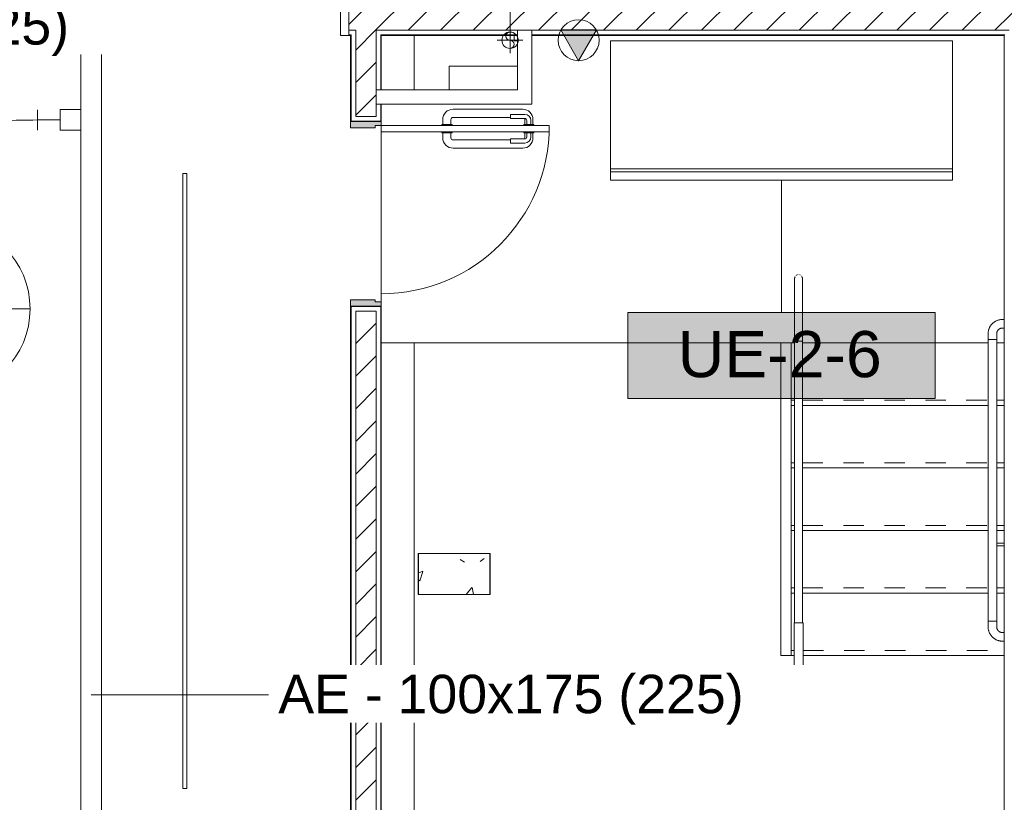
# Model space of a CAD drawing. Header units: metres. Extents: x 2.9 to 42.3, y -72.9 to -49.3.
# Tile 141 of 256: x 9.8 to 14.6, y -58.6 to -54.8. Entities that reach past the tile are written whole.
import ezdxf

# ---------------------------------------------------------------- set-up
doc = ezdxf.new("R2010")
doc.units = ezdxf.units.M
doc.linetypes.add('Oculto 1_5', pattern=[0.0022, 0.0015, -0.0007])
doc.linetypes.add('Projeção', pattern=[0.003969, 0.002381, -0.001587])
for name, color, linetype, lineweight in [('A-COLS', 7, 'Continuous', 18), ('A-DOOR', 7, 'Continuous', 18), ('A-FLOR', 7, 'Continuous', 18), ('A-GENM', 7, 'Continuous', 18), ('A-WALL', 7, 'Continuous', 18), ('A-WALL-PATT', 7, 'Continuous', 18), ('Balaústres', 7, 'Continuous', 18), ('Corrimão', 7, 'Continuous', 18), ('DUTOS', 7, 'Continuous', 18), ('FLEXIVEIS', 7, 'Continuous', 18), ('Guarda-corpos', 7, 'Continuous', 18), ('I-WALL', 7, 'Continuous', 18), ('M-EQPM', 7, 'Continuous', 18), ('M-HVAC-DUCT', 7, 'Continuous', 18), ('M-HVAC-DUCT-CNTR', 7, 'Continuous', 18), ('M-MNTG', 7, 'Continuous', 18), ('S-COLS', 7, 'Continuous', 18), ('S-STRS', 7, 'Continuous', 18)]:
    doc.layers.add(name, color=color, linetype=linetype, lineweight=lineweight)
for name, color, linetype, lineweight, true_color in [('M-EQPM-IDEN', 1, 'Continuous', 9, 0xff0000), ('M-HVAC-CDFF-IDEN', 1, 'Continuous', 9, 0xff0000), ('M-HVAC-DUCT-IDEN', 1, 'Continuous', 9, 0xff0000), ('M-MNTG-IDEN', 1, 'Continuous', 9, 0xff0000)]:
    doc.layers.add(name, color=color, linetype=linetype, lineweight=lineweight, true_color=true_color)
doc.styles.add('Arial_1', font='arial.ttf', dxfattribs={"height": 0.1875})
doc.styles.add('Arial_2', font='arial.ttf', dxfattribs={"height": 0.225})
pattern_1 = [(50, (21.555, -62.929), (0.546555, -0.047815), [0.05715, -0.62865]), (355, (21.555, -62.929), (-0.105728, 0.573166), [0.04572, -0.50292]), (100.451, (21.601, -62.933), (0.440828, 0.525349), [0.04857, -0.53427]), (46.184, (21.555, -62.776), (0.813237, -0.12613), [0.08573, -0.94298]), (96.636, (21.623, -62.787), (0.712212, 0.742287), [0.07286, -0.80141]), (351.184, (21.555, -62.776), (0.712217, 0.742274), [0.06858, -0.75438]), (21, (21.631, -62.814), (0.454846, -0.306795), [0.05715, -0.62865]), (326, (21.631, -62.814), (0.185405, 0.55256), [0.04572, -0.50292]), (71.451, (21.669, -62.84), (0.640251, 0.245763), [0.04857, -0.53427]), (37.5, (21.555, -62.929), (0.009261, 0.2536672), [0.02515, -0.47168, 0.02515, -0.48539, -0.50482]), (37.5, (21.555, -62.929), (0.009261, 0.2536672), [-1.007, 0.02515, -0.47968]), (7.5, (21.555, -62.929), (0.200456, 0.300546), [0.02515, -0.26594, 0.02515, -0.46025, -0.1924]), (7.5, (21.555, -62.929), (0.200456, 0.300546), [-0.77648, 0.02515, -0.16726]), (327.5, (21.385, -62.929), (0.4067682, -0.0171882), [0.02515, -0.16535, 0.02515, -0.56921, -0.78867]), (327.5, (21.385, -62.929), (0.4067682, -0.0171882), [-0.78486, 0.02515, -0.76352]), (317.5, (21.309, -62.929), (0.444383, 0.0762794), [0.02515, -0.2225, 0.02515, -0.36957, -0.56007]), (317.5, (21.309, -62.929), (0.444383, 0.0762794), [-0.64237, 0.02515, -0.53492])]
pattern_2 = [(45, (21.555, -62.929), (-0.0795495, 0.0795495), [])]

# ---------------------------------------------------------------- blocks, each defined once
blk = doc.blocks.new('Paredes 25 - Paredes 21-7862988-2PAV')
at = {"layer": 'A-WALL', "color": 253, "true_color": 0xaaaaaa}
for p in [(12.2076, -54.8416), (12.224, -54.8679)]:
    blk.add_line(p, (12.2076, -54.8679), dxfattribs=at)
blk = doc.blocks.new('Led_Stripe_11805 - Led_Stripe_11805-7511531-2PAV')
at = {"layer": 'A-GENM', "color": 253, "true_color": 0xaaaaaa}
for p, q in [((-1.5, -0.01), (-1.5, 0.01)), ((-1.5, 0.01), (1.5, 0.01)), ((1.5, 0.01), (1.5, -0.01)), ((1.5, -0.01), (-1.5, -0.01))]:
    blk.add_line(p, q, dxfattribs=at)
blk = doc.blocks.new('Porta sala de aula e laboratorio - P1 PORTA ESTUDIO-8756481-2PAV')
at = {"layer": 'A-DOOR', "true_color": 0xcac0b7}
h = blk.add_hatch(color=9, dxfattribs=at)
h.paths.add_polyline_path([(0.45, 0.045), (0.45, 0.075), (0.43, 0.075), (0.43, 0.045), (0.42, 0.045), (0.42, -0.075), (0.45, -0.075), (0.45, 0.0187)])
h.paths.add_polyline_path([(-0.42, -0.075), (-0.42, 0.045), (-0.43, 0.045), (-0.43, 0.075), (-0.45, 0.075), (-0.45, -0.075), (-0.43, -0.075)])
at = {"layer": 'A-DOOR', "color": 253, "true_color": 0xaaaaaa}
for p, q in [((-0.4, 0.895), (-0.43, 0.895)), ((-0.43, 0.895), (-0.43, 0.075)), ((-0.4, 0.075), (-0.4, 0.895)), ((-0.43, 0.82), (-0.435, 0.82)), ((-0.435, 0.82), (-0.435, 0.77)), ((-0.4, 0.82), (-0.395, 0.82)), ((-0.395, 0.82), (-0.395, 0.77)), ((-0.485, 0.705), (-0.485, 0.775)), ((-0.465, 0.775), (-0.465, 0.705)), ((-0.435, 0.815), (-0.46, 0.815)), ((-0.46, 0.775), (-0.435, 0.775)), ((-0.455, 0.805), (-0.435, 0.805)), ((-0.435, 0.785), (-0.455, 0.785)), ((-0.435, 0.77), (-0.43, 0.77)), ((-0.395, 0.77), (-0.4, 0.77)), ((-0.395, 0.815), (-0.37, 0.815)), ((-0.375, 0.805), (-0.395, 0.805)), ((-0.395, 0.785), (-0.375, 0.785)), ((-0.37, 0.775), (-0.395, 0.775)), ((-0.365, 0.775), (-0.365, 0.705)), ((-0.345, 0.705), (-0.345, 0.775)), ((-0.51, 0.765), (-0.51, 0.425)), ((-0.32, 0.765), (-0.32, 0.425)), ((-0.465, 0.705), (-0.485, 0.705)), ((-0.47, 0.425), (-0.47, 0.705)), ((-0.365, 0.705), (-0.345, 0.705)), ((-0.36, 0.425), (-0.36, 0.705)), ((-0.435, 0.415), (-0.46, 0.415)), ((-0.43, 0.42), (-0.435, 0.42)), ((-0.435, 0.42), (-0.435, 0.37)), ((-0.4, 0.42), (-0.395, 0.42)), ((-0.395, 0.42), (-0.395, 0.37)), ((-0.395, 0.415), (-0.37, 0.415)), ((-0.46, 0.375), (-0.435, 0.375)), ((-0.435, 0.37), (-0.43, 0.37)), ((-0.395, 0.37), (-0.4, 0.37)), ((-0.37, 0.375), (-0.395, 0.375)), ((-0.45, 0.075), (-0.43, 0.075)), ((-0.45, -0.075), (-0.45, 0.075)), ((-0.43, 0.075), (-0.4, 0.075)), ((-0.43, 0.075), (-0.43, 0.045)), ((0.43, 0.075), (0.45, 0.075)), ((0.43, 0.045), (0.43, 0.075)), ((0.45, 0.075), (0.45, -0.075)), ((-0.43, 0.045), (-0.42, 0.045)), ((-0.42, 0.045), (-0.42, -0.075)), ((0.42, -0.075), (0.42, 0.045)), ((0.42, 0.045), (0.43, 0.045)), ((-0.42, -0.075), (-0.45, -0.075)), ((0.45, -0.075), (0.42, -0.075))]:
    blk.add_line(p, q, dxfattribs=at)
for centre, radius, start, end in [((-0.43, 0.075), 0.82, 360, 90), ((-0.46, 0.765), 0.05, 90, 180), ((-0.455, 0.775), 0.03, 90, 180), ((-0.455, 0.775), 0.01, 90, 180), ((-0.46, 0.765), 0.01, 90, 120), ((-0.375, 0.775), 0.03, 0, 90), ((-0.375, 0.775), 0.01, 0, 90), ((-0.37, 0.765), 0.05, 360, 90), ((-0.37, 0.765), 0.01, 60, 90), ((-0.46, 0.425), 0.05, 180, 270), ((-0.46, 0.425), 0.01, 180, 270), ((-0.37, 0.425), 0.05, 270, 360), ((-0.37, 0.425), 0.01, 270, 360)]:
    blk.add_arc(centre, radius, start, end, dxfattribs=at)
blk = doc.blocks.new('Guarda-corpo - 1_-6163817-2PAV')
at = {"layer": 'Balaústres', "color": 253, "true_color": 0xaaaaaa}
for p, q in [((-0.0153, 0.3162), (-0.0148, 0.3168)), ((-0.0076, 0.3223), (-0.0069, 0.3226)), ((0.0023, 0.3237), (0.003, 0.3236)), ((0.0067, 0.3226), (0.0074, 0.3223)), ((0.0114, 0.3201), (0.012, 0.3196)), ((-0.0191, 0.2032), (-0.0191, 0)), ((0.019, 0), (0.019, 0.2032))]:
    blk.add_line(p, q, dxfattribs=at)
at = {"layer": 'Balaústres', "color": 253, "true_color": 0xaaaaaa, "flags": 128}
for points in [[(-0.0191, 0.3048), (-0.019, 0.3056), (-0.019, 0.3063), (-0.0189, 0.3071), (-0.0188, 0.3078), (-0.0187, 0.3086), (-0.0185, 0.3093), (-0.0183, 0.3101), (-0.0181, 0.3108), (-0.0178, 0.3115), (-0.0175, 0.3122), (-0.0172, 0.3129)], [(-0.0191, 0.3048), (-0.0191, 0.3047), (-0.0191, 0.3045), (-0.0191, 0.3041), (-0.0191, 0.3035), (-0.0191, 0.3028), (-0.0191, 0.3019), (-0.0191, 0.3008), (-0.0191, 0.2996), (-0.0191, 0.2983), (-0.0191, 0.2968), (-0.0191, 0.2951), (-0.0191, 0.2933), (-0.0191, 0.2914), (-0.0191, 0.2893), (-0.0191, 0.2871), (-0.0191, 0.2847), (-0.0191, 0.2822), (-0.0191, 0.2796), (-0.0191, 0.2768), (-0.0191, 0.274), (-0.0191, 0.271), (-0.0191, 0.2679), (-0.0191, 0.2648), (-0.0191, 0.2615), (-0.0191, 0.2581), (-0.0191, 0.2546), (-0.0191, 0.2511), (-0.0191, 0.2475), (-0.0191, 0.2438), (-0.0191, 0.24), (-0.0191, 0.2362), (-0.0191, 0.2323), (-0.0191, 0.2284), (-0.0191, 0.2245), (-0.0191, 0.2205), (-0.0191, 0.2165), (-0.0191, 0.2124), (-0.0191, 0.2084), (-0.0191, 0.2043), (-0.0191, 0.2032)], [(-0.0191, 0.2928), (-0.0191, 0.2947), (-0.0191, 0.2963), (-0.0191, 0.2979), (-0.0191, 0.2993), (-0.0191, 0.3005), (-0.0191, 0.3016), (-0.0191, 0.3026), (-0.0191, 0.3033), (-0.0191, 0.3039), (-0.0191, 0.3044), (-0.0191, 0.3047), (-0.0191, 0.3048), (-0.0191, 0.3048)], [(-0.0121, 0.3195), (-0.0115, 0.32), (-0.0109, 0.3204)], [(-0.0032, 0.3236), (-0.0025, 0.3237), (-0.0017, 0.3238)], [(0.0147, 0.3169), (0.0152, 0.3163), (0.0156, 0.3157)], [(0.0175, 0.3124), (0.0178, 0.3117), (0.018, 0.311), (0.0183, 0.3103), (0.0185, 0.3095), (0.0186, 0.3088), (0.0188, 0.308), (0.0189, 0.3073), (0.019, 0.3065), (0.019, 0.3058), (0.019, 0.305), (0.019, 0.3048)], [(0.019, 0.2032), (0.019, 0.2073), (0.019, 0.2113), (0.019, 0.2154), (0.019, 0.2194), (0.019, 0.2234), (0.019, 0.2274), (0.019, 0.2313), (0.019, 0.2352), (0.019, 0.239), (0.019, 0.2428), (0.019, 0.2465), (0.019, 0.2501), (0.019, 0.2537), (0.019, 0.2572), (0.019, 0.2606), (0.019, 0.2639), (0.019, 0.2671), (0.019, 0.2702), (0.019, 0.2732), (0.019, 0.2761), (0.019, 0.2789), (0.019, 0.2815), (0.019, 0.284), (0.019, 0.2864), (0.019, 0.2887), (0.019, 0.2908), (0.019, 0.2928), (0.019, 0.2947), (0.019, 0.2963), (0.019, 0.2979), (0.019, 0.2993), (0.019, 0.3005), (0.019, 0.3016), (0.019, 0.3026), (0.019, 0.3033), (0.019, 0.3039), (0.019, 0.3044), (0.019, 0.3047), (0.019, 0.3048), (0.019, 0.3048)], [(0.019, 0.3048), (0.019, 0.3047), (0.019, 0.3045), (0.019, 0.3041), (0.019, 0.3035), (0.019, 0.3028), (0.019, 0.3019), (0.019, 0.3008), (0.019, 0.2996), (0.019, 0.2983), (0.019, 0.2968), (0.019, 0.2951), (0.019, 0.2933)], [(-0.0191, 0.2032), (-0.0191, 0.2073), (-0.0191, 0.2113), (-0.0191, 0.2154), (-0.0191, 0.2194), (-0.0191, 0.2234), (-0.0191, 0.2274), (-0.0191, 0.2313), (-0.0191, 0.2352), (-0.0191, 0.239), (-0.0191, 0.2428), (-0.0191, 0.2465), (-0.0191, 0.2501), (-0.0191, 0.2525)], [(0.019, 0.2812), (0.019, 0.2796), (0.019, 0.2768), (0.019, 0.274), (0.019, 0.271), (0.019, 0.2679), (0.019, 0.2648), (0.019, 0.2615), (0.019, 0.2581), (0.019, 0.2546), (0.019, 0.2511), (0.019, 0.2475), (0.019, 0.2438), (0.019, 0.24), (0.019, 0.2362), (0.019, 0.2323), (0.019, 0.2284), (0.019, 0.2245), (0.019, 0.2205), (0.019, 0.2165), (0.019, 0.2124), (0.019, 0.2084), (0.019, 0.2043), (0.019, 0.2032)]]:
    blk.add_lwpolyline(points, dxfattribs=at)
blk = doc.blocks.new('Guarda-corpo - 1_-8449295-2PAV')
at = {"layer": 'Balaústres', "color": 253, "true_color": 0xaaaaaa}
for p, q in [((-0.0191, 0), (-0.022, 0)), ((0.022, 0), (0.0191, 0)), ((-0.022, 0), (-0.022, -0.1984)), ((0.022, -0.1984), (0.022, 0))]:
    blk.add_line(p, q, dxfattribs=at)
at = {"layer": 'Balaústres', "color": 253, "true_color": 0xaaaaaa, "flags": 128}
for points in [[(-0.022, -0.2479), (-0.022, -0.2463), (-0.022, -0.2427), (-0.022, -0.239), (-0.022, -0.2352), (-0.022, -0.2314), (-0.022, -0.2275), (-0.022, -0.2236), (-0.022, -0.2197), (-0.022, -0.2157), (-0.022, -0.2117), (-0.022, -0.2076), (-0.022, -0.2036), (-0.022, -0.1995), (-0.022, -0.1984)], [(-0.022, -0.1984), (-0.022, -0.2025), (-0.022, -0.2065), (-0.022, -0.2106), (-0.022, -0.2146), (-0.022, -0.2186), (-0.022, -0.2226), (-0.022, -0.2265), (-0.022, -0.2304), (-0.022, -0.2342), (-0.022, -0.238), (-0.022, -0.2417), (-0.022, -0.2453), (-0.022, -0.2489), (-0.022, -0.2524), (-0.022, -0.2558), (-0.022, -0.2591), (-0.022, -0.2623), (-0.022, -0.2654), (-0.022, -0.2684), (-0.022, -0.2713), (-0.022, -0.2741), (-0.022, -0.2767), (-0.022, -0.2792), (-0.022, -0.2816), (-0.022, -0.2839), (-0.022, -0.286), (-0.022, -0.288), (-0.022, -0.2899), (-0.022, -0.2915), (-0.022, -0.2931), (-0.022, -0.2945), (-0.022, -0.2957), (-0.022, -0.2968), (-0.022, -0.2978), (-0.022, -0.2985), (-0.022, -0.2991), (-0.022, -0.2996), (-0.022, -0.2999), (-0.022, -0.3), (-0.022, -0.3)], [(0.022, -0.1984), (0.022, -0.2025), (0.022, -0.2065), (0.022, -0.2106), (0.022, -0.2146), (0.022, -0.2186), (0.022, -0.2226), (0.022, -0.2265), (0.022, -0.2304), (0.022, -0.2342), (0.022, -0.238), (0.022, -0.2417), (0.022, -0.2453)], [(0.022, -0.3), (0.022, -0.2999), (0.022, -0.2997), (0.022, -0.2993), (0.022, -0.2987), (0.022, -0.298), (0.022, -0.2971), (0.022, -0.296), (0.022, -0.2948), (0.022, -0.2935), (0.022, -0.292), (0.022, -0.2903), (0.022, -0.2885), (0.022, -0.2866), (0.022, -0.2845), (0.022, -0.2823), (0.022, -0.2799), (0.022, -0.2774), (0.022, -0.2748), (0.022, -0.272), (0.022, -0.2692), (0.022, -0.2662), (0.022, -0.2631), (0.022, -0.26), (0.022, -0.2567), (0.022, -0.2533), (0.022, -0.2498), (0.022, -0.2463), (0.022, -0.2427), (0.022, -0.239), (0.022, -0.2352), (0.022, -0.2314), (0.022, -0.2275), (0.022, -0.2236), (0.022, -0.2197), (0.022, -0.2157), (0.022, -0.2117), (0.022, -0.2076), (0.022, -0.2036), (0.022, -0.1995), (0.022, -0.1984)], [(-0.022, -0.3), (-0.022, -0.2999), (-0.022, -0.2997), (-0.022, -0.2993), (-0.022, -0.2987), (-0.022, -0.298), (-0.022, -0.2971), (-0.022, -0.296), (-0.022, -0.2948), (-0.022, -0.2935), (-0.022, -0.292), (-0.022, -0.2903), (-0.022, -0.2885), (-0.022, -0.2874)], [(0.022, -0.2637), (0.022, -0.2654), (0.022, -0.2684), (0.022, -0.2713), (0.022, -0.2741), (0.022, -0.2767), (0.022, -0.2792), (0.022, -0.2816), (0.022, -0.2839), (0.022, -0.286), (0.022, -0.288), (0.022, -0.2899), (0.022, -0.2915), (0.022, -0.2931), (0.022, -0.2945), (0.022, -0.2957), (0.022, -0.2968), (0.022, -0.2978), (0.022, -0.2985), (0.022, -0.2991), (0.022, -0.2996), (0.022, -0.2999), (0.022, -0.3), (0.022, -0.3)], [(-0.0198, -0.3096), (-0.0202, -0.3088), (-0.0205, -0.308), (-0.0208, -0.3071), (-0.0211, -0.3063), (-0.0213, -0.3055), (-0.0215, -0.3046), (-0.0217, -0.3037), (-0.0218, -0.3029), (-0.0219, -0.302), (-0.022, -0.3011), (-0.022, -0.3002), (-0.022, -0.3)], [(-0.0164, -0.3147), (-0.017, -0.314), (-0.0175, -0.3133), (-0.018, -0.3126), (-0.0185, -0.3119)], [(-0.0124, -0.3182), (-0.0131, -0.3176), (-0.0138, -0.3171), (-0.0145, -0.3165)], [(-0.0069, -0.3209), (-0.0078, -0.3206), (-0.0086, -0.3203), (-0.0094, -0.3199), (-0.0102, -0.3195)], [(0, -0.322), (-0.0009, -0.322), (-0.0018, -0.3219), (-0.0026, -0.3218), (-0.0035, -0.3217), (-0.0044, -0.3216)], [(0.0046, -0.3215), (0.0037, -0.3217), (0.0029, -0.3218), (0.002, -0.3219), (0.0011, -0.322), (0.0002, -0.322)], [(0.0096, -0.3198), (0.0088, -0.3202), (0.008, -0.3205), (0.0071, -0.3208)], [(0.0147, -0.3164), (0.014, -0.317), (0.0133, -0.3175), (0.0126, -0.318), (0.0119, -0.3185)], [(0.0182, -0.3124), (0.0176, -0.3131), (0.0171, -0.3138), (0.0165, -0.3145)], [(0.022, -0.3), (0.022, -0.3009), (0.0219, -0.3018), (0.0218, -0.3026), (0.0217, -0.3035), (0.0216, -0.3044), (0.0214, -0.3052), (0.0211, -0.3061), (0.0209, -0.3069), (0.0206, -0.3078), (0.0203, -0.3086), (0.0199, -0.3094), (0.0195, -0.3102)]]:
    blk.add_lwpolyline(points, dxfattribs=at)
blk = doc.blocks.new('Guarda-corpo - Guarda-corpo-8449130-2PAV')
at = {"layer": 'Corrimão', "color": 253, "true_color": 0xaaaaaa}
for p, q in [((13.5762, -56.3321), (13.6143, -56.3321)), ((13.5762, -56.3321), (13.5762, -56.6466)), ((13.6143, -56.3321), (13.6143, -56.6466)), ((13.5762, -56.6466), (13.5762, -57.7071)), ((13.6143, -56.6466), (13.6143, -57.7071)), ((13.6143, -57.7071), (13.5762, -57.7071))]:
    blk.add_line(p, q, dxfattribs=at)
for name, p in [('Guarda-corpo - 1_-6163817-2PAV', (13.5953, -56.3321)), ('Guarda-corpo - 1_-8449295-2PAV', (13.5953, -57.7071))]:
    blk.add_blockref(name, p)
blk = doc.blocks.new('Guarda-corpo - Apoio com Canopla-8581023-2PAV')
at = {"layer": 'Balaústres', "color": 253, "true_color": 0xaaaaaa}
for p, q in [((-0.0386, 0.097), (-0.0476, 0.097)), ((-0.0476, 0.055), (-0.0386, 0.055)), ((-0.0111, 0.0275), (-0.0111, 0)), ((0.0068, 0), (0.0129, 0)), ((0.0309, 0), (0.0309, 0.0275))]:
    blk.add_line(p, q, dxfattribs=at)
at = {"layer": 'Balaústres', "color": 253, "true_color": 0xaaaaaa, "flags": 128}
for points in [[(0.0309, 0.0275), (0.0308, 0.0303), (0.0306, 0.0331), (0.0304, 0.0358), (0.03, 0.0386), (0.0295, 0.0413), (0.0289, 0.044), (0.0281, 0.0467), (0.0273, 0.0494), (0.0264, 0.052), (0.0254, 0.0546), (0.0242, 0.0571), (0.023, 0.0596), (0.0217, 0.062), (0.0202, 0.0644), (0.0187, 0.0667), (0.0171, 0.069), (0.0154, 0.0712), (0.0136, 0.0733), (0.0117, 0.0754), (0.0098, 0.0774), (0.0077, 0.0793), (0.0056, 0.0811), (0.0035, 0.0828), (0.0012, 0.0844), (-0.0011, 0.086), (-0.0035, 0.0874), (-0.0059, 0.0888), (-0.0084, 0.0901), (-0.0109, 0.0912), (-0.0135, 0.0923), (-0.0161, 0.0932), (-0.0187, 0.0941), (-0.0214, 0.0948), (-0.0241, 0.0955), (-0.0268, 0.096), (-0.0296, 0.0964), (-0.0323, 0.0967), (-0.0351, 0.0969), (-0.0379, 0.097), (-0.0386, 0.097)], [(0.0309, 0.0275), (0.0308, 0.0303), (0.0306, 0.0331), (0.0304, 0.0358), (0.03, 0.0386), (0.0295, 0.0413), (0.0289, 0.044), (0.0281, 0.0467), (0.0273, 0.0494), (0.0264, 0.052), (0.0254, 0.0546), (0.0242, 0.0571), (0.023, 0.0596), (0.0217, 0.062), (0.0202, 0.0644), (0.0187, 0.0667), (0.0171, 0.069), (0.0154, 0.0712), (0.0136, 0.0733), (0.0117, 0.0754), (0.0098, 0.0774), (0.0077, 0.0793), (0.0056, 0.0811), (0.0035, 0.0828), (0.0012, 0.0844), (-0.0011, 0.086), (-0.0035, 0.0874), (-0.0059, 0.0888), (-0.0084, 0.0901), (-0.0109, 0.0912), (-0.0135, 0.0923), (-0.0161, 0.0932), (-0.0187, 0.0941), (-0.0214, 0.0948), (-0.0241, 0.0955), (-0.0268, 0.096), (-0.0296, 0.0964), (-0.0323, 0.0967), (-0.0351, 0.0969), (-0.0379, 0.097), (-0.0386, 0.097)], [(-0.0386, 0.055), (-0.0376, 0.055), (-0.0365, 0.0549), (-0.0354, 0.0548), (-0.0343, 0.0546), (-0.0332, 0.0545), (-0.0321, 0.0542), (-0.0311, 0.0539), (-0.03, 0.0536), (-0.029, 0.0532), (-0.0279, 0.0528), (-0.0269, 0.0524), (-0.026, 0.0519), (-0.025, 0.0514), (-0.024, 0.0508), (-0.0231, 0.0502), (-0.0222, 0.0496), (-0.0214, 0.0489), (-0.0205, 0.0482), (-0.0197, 0.0474), (-0.0189, 0.0467), (-0.0182, 0.0459), (-0.0175, 0.045), (-0.0168, 0.0442), (-0.0161, 0.0433), (-0.0155, 0.0424), (-0.0149, 0.0414), (-0.0144, 0.0405), (-0.0139, 0.0395), (-0.0134, 0.0385), (-0.013, 0.0375), (-0.0126, 0.0364), (-0.0123, 0.0354), (-0.012, 0.0343), (-0.0118, 0.0333), (-0.0116, 0.0322), (-0.0114, 0.0311), (-0.0113, 0.03), (-0.0112, 0.0289), (-0.0112, 0.0278), (-0.0111, 0.0275)], [(-0.0161, 0.0433), (-0.0155, 0.0424), (-0.0149, 0.0414)]]:
    blk.add_lwpolyline(points, dxfattribs=at)
blk = doc.blocks.new('Guarda-corpo - Apoio com Canopla-8581089-2PAV')
at = {"layer": 'Balaústres', "color": 253, "true_color": 0xaaaaaa}
for p, q in [((-0.0111, 0), (-0.0111, -0.0275)), ((0.0129, 0), (0.0068, 0)), ((0.0309, -0.0275), (0.0309, 0)), ((-0.0386, -0.055), (-0.0476, -0.055)), ((-0.0476, -0.097), (-0.0386, -0.097))]:
    blk.add_line(p, q, dxfattribs=at)
at = {"layer": 'Balaústres', "color": 253, "true_color": 0xaaaaaa, "flags": 128}
for points in [[(-0.0386, -0.097), (-0.0359, -0.0969), (-0.0331, -0.0968), (-0.0303, -0.0965), (-0.0276, -0.0961), (-0.0248, -0.0956), (-0.0221, -0.095), (-0.0194, -0.0943), (-0.0168, -0.0935), (-0.0142, -0.0925), (-0.0116, -0.0915), (-0.009, -0.0904), (-0.0066, -0.0891), (-0.0041, -0.0878), (-0.0017, -0.0864), (0.0006, -0.0849), (0.0029, -0.0832), (0.0051, -0.0815), (0.0072, -0.0798), (0.0092, -0.0779), (0.0112, -0.0759), (0.0131, -0.0739), (0.0149, -0.0718), (0.0166, -0.0696), (0.0183, -0.0674), (0.0198, -0.0651), (0.0213, -0.0627), (0.0226, -0.0603), (0.0239, -0.0578), (0.0251, -0.0553), (0.0261, -0.0527), (0.0271, -0.0501), (0.0279, -0.0474), (0.0287, -0.0447), (0.0293, -0.042), (0.0298, -0.0393), (0.0303, -0.0366), (0.0306, -0.0338), (0.0308, -0.031), (0.0308, -0.0283), (0.0309, -0.0275)], [(-0.0111, -0.0275), (-0.0112, -0.0286), (-0.0112, -0.0297), (-0.0113, -0.0308), (-0.0115, -0.0319), (-0.0117, -0.033), (-0.0119, -0.034), (-0.0122, -0.0351), (-0.0125, -0.0362), (-0.0129, -0.0372), (-0.0133, -0.0382), (-0.0138, -0.0392), (-0.0143, -0.0402), (-0.0148, -0.0412), (-0.0154, -0.0421), (-0.016, -0.043), (-0.0166, -0.0439), (-0.0173, -0.0448), (-0.018, -0.0456), (-0.0187, -0.0464), (-0.0195, -0.0472), (-0.0203, -0.048), (-0.0211, -0.0487), (-0.022, -0.0494), (-0.0229, -0.05), (-0.0238, -0.0506), (-0.0247, -0.0512), (-0.0257, -0.0518), (-0.0267, -0.0523), (-0.0277, -0.0527), (-0.0287, -0.0531), (-0.0297, -0.0535), (-0.0308, -0.0538), (-0.0318, -0.0541), (-0.0329, -0.0544), (-0.034, -0.0546), (-0.0351, -0.0548), (-0.0362, -0.0549), (-0.0373, -0.055), (-0.0384, -0.055), (-0.0386, -0.055)], [(-0.0386, -0.097), (-0.0359, -0.0969), (-0.0331, -0.0968), (-0.0303, -0.0965), (-0.0276, -0.0961), (-0.0248, -0.0956), (-0.0221, -0.095), (-0.0194, -0.0943), (-0.0168, -0.0935), (-0.0142, -0.0925), (-0.0116, -0.0915), (-0.009, -0.0904), (-0.0066, -0.0891), (-0.0041, -0.0878), (-0.0017, -0.0864), (0.0006, -0.0849), (0.0029, -0.0832), (0.0051, -0.0815), (0.0072, -0.0798), (0.0092, -0.0779), (0.0112, -0.0759), (0.0131, -0.0739), (0.0149, -0.0718), (0.0166, -0.0696), (0.0183, -0.0674), (0.0198, -0.0651), (0.0213, -0.0627), (0.0226, -0.0603), (0.0239, -0.0578), (0.0251, -0.0553), (0.0261, -0.0527), (0.0271, -0.0501), (0.0279, -0.0474), (0.0287, -0.0447), (0.0293, -0.042), (0.0298, -0.0393), (0.0303, -0.0366), (0.0306, -0.0338), (0.0308, -0.031), (0.0308, -0.0283), (0.0309, -0.0275)], [(-0.0229, -0.05), (-0.0238, -0.0506), (-0.0247, -0.0512)]]:
    blk.add_lwpolyline(points, dxfattribs=at)
blk = doc.blocks.new('Guarda-corpo - Apoio com Canopla-8581091-2PAV')
at = {"layer": 'Balaústres', "color": 253, "true_color": 0xaaaaaa}
for p, q in [((-0.0112, 0.0063), (-0.0476, 0.0063)), ((-0.0476, -0.0064), (-0.0112, -0.0064))]:
    blk.add_line(p, q, dxfattribs=at)
blk = doc.blocks.new('Guarda-corpo - Guarda-corpo-8581004-2PAV')
at = {"layer": 'Corrimão', "color": 253, "true_color": 0xaaaaaa}
for p, q in [((14.5206, -56.3241), (14.5408, -56.3241)), ((14.5206, -56.3241), (14.5206, -56.6466)), ((14.5415, -56.3241), (14.5626, -56.3241)), ((14.5626, -56.3241), (14.5626, -56.6466)), ((14.5206, -56.6466), (14.5206, -57.6991)), ((14.5626, -56.6466), (14.5626, -57.6991)), ((14.5408, -57.6991), (14.5206, -57.6991)), ((14.5626, -57.6991), (14.5415, -57.6991))]:
    blk.add_line(p, q, dxfattribs=at)
at = {"extrusion": (0, 0, -1), "zscale": -1}
for name, p in [('Guarda-corpo - Apoio com Canopla-8581023-2PAV', (-14.5514, -56.3241)), ('Guarda-corpo - Apoio com Canopla-8581091-2PAV', (-14.5514, -57.3241)), ('Guarda-corpo - Apoio com Canopla-8581089-2PAV', (-14.5514, -57.6991))]:
    blk.add_blockref(name, p, dxfattribs=at)
blk = doc.blocks.new('4 GRE - ESCOLA DE CINEMA E AUDIOVISUAL CINE REX R07_rvt-1-2PAV')
at = {"layer": 'A-WALL-PATT', "true_color": 0xd4d4d4}
h = blk.add_hatch(dxfattribs=at)
h.set_pattern_fill('FP_2', color=254, style=0, pattern_type=2)
h.set_pattern_definition(pattern_2)
h.paths.add_polyline_path([(34.6587, -54.8165), (34.6587, -54.3665), (34.6373, -54.3665), (34.6373, -54.8165)])
h.paths.add_polyline_path([(33.094, -54.8165), (33.6873, -54.8165), (33.6873, -54.3665), (11.9396, -54.3665), (11.9396, -54.4969), (11.7396, -54.4969), (11.7396, -54.3665), (11.3998, -54.3665), (11.3998, -54.8165), (11.434, -54.8165), (11.434, -54.5715), (11.534, -54.5715), (11.534, -54.8165), (12.4365, -54.8165), (12.4355, -54.8148), (12.6087, -54.8148), (12.6087, -54.8165), (33.0641, -54.8165)])
h.paths.add_polyline_path([(9.6546, -54.8165), (9.7998, -54.8165), (9.7998, -54.3665), (5.5173, -54.3665), (5.5173, -54.8165), (9.0385, -54.8165)])
h = blk.add_hatch(dxfattribs=at)
h.set_pattern_fill('FP_1', color=254, style=0, pattern_type=2)
h.set_pattern_definition(pattern_1)
h.paths.add_polyline_path([(33.5261, -54.8415), (33.7123, -54.8415), (33.7123, -54.5915), (33.7098, -54.5915), (33.7098, -54.839), (33.129, -54.839), (33.129, -54.8415), (33.3721, -54.8415)])
h.paths.add_polyline_path([(34.6123, -54.8415), (34.6587, -54.8415), (34.6587, -54.839), (34.6148, -54.839), (34.6148, -54.5915), (34.6123, -54.5915), (34.6123, -54.8215)])
h.paths.add_polyline_path([(32.6515, -54.8415), (32.6515, -54.839), (29.4492, -54.8395), (29.4492, -54.8415), (32.649, -54.8415)])
h.paths.add_polyline_path([(33.119, -54.8415), (33.1205, -54.8415), (33.1205, -54.839), (33.1165, -54.839), (33.1165, -54.8415)])
h.paths.add_polyline_path([(28.7518, -54.8415), (29.3228, -54.8415), (29.3228, -54.839), (26.3937, -54.839), (26.3937, -54.8415), (27.5197, -54.8415)])
h.paths.add_polyline_path([(26.2673, -54.8415), (26.2673, -54.839), (22.5437, -54.839), (22.5437, -54.8415), (25.0556, -54.8415)])
h.paths.add_polyline_path([(22.4173, -54.8415), (22.4173, -54.839), (19.0149, -54.839), (19.0149, -54.8415), (21.3593, -54.8415)])
h.paths.add_polyline_path([(18.8885, -54.8415), (18.8885, -54.839), (15.5137, -54.839), (15.5137, -54.8415), (17.6631, -54.8415)])
h.paths.add_polyline_path([(12.1187, -54.8415), (12.224, -54.8415), (12.224, -54.839), (11.559, -54.839), (11.559, -54.8415)])
h.paths.add_polyline_path([(15.1989, -54.8415), (15.3873, -54.8415), (15.3873, -54.839), (14.7465, -54.839), (14.7465, -54.8415), (14.749, -54.8415)])
h.paths.add_polyline_path([(14.6015, -54.8415), (14.6015, -54.839), (12.5945, -54.8394), (12.5932, -54.8415), (14.599, -54.8415)])
h.paths.add_polyline_path([(12.4267, -54.8415), (12.4509, -54.8415), (12.4494, -54.839), (12.294, -54.839), (12.294, -54.8415)])
h.paths.add_polyline_path([(11.409, -54.8415), (11.409, -54.839), (11.3998, -54.839), (11.3998, -54.8415)])
h.paths.add_polyline_path([(9.7882, -54.8415), (9.7998, -54.8415), (9.7998, -54.839), (9.7882, -54.839)])
h.paths.add_polyline_path([(9.6407, -54.8415), (9.6432, -54.8415), (9.6432, -54.839), (5.5087, -54.839), (5.5087, -54.8415), (9.0385, -54.8415)])
h = blk.add_hatch(dxfattribs=at)
h.set_pattern_fill('FP_2', color=254, style=0, pattern_type=2)
h.set_pattern_definition(pattern_2)
h.paths.add_polyline_path([(11.434, -68.1376), (11.534, -68.1376), (11.534, -67.9161), (11.434, -67.9161), (11.434, -68.1319)])
h.paths.add_polyline_path([(11.484, -66.9661), (11.534, -66.9661), (11.534, -56.1865), (11.434, -56.1865), (11.434, -66.9661)])
h.paths.add_polyline_path([(11.434, -55.2365), (11.534, -55.2365), (11.534, -54.5715), (11.434, -54.5715), (11.434, -55.0106)])
h = blk.add_hatch(dxfattribs=at)
h.set_pattern_fill('FP_1', color=254, style=0, pattern_type=2)
h.set_pattern_definition(pattern_1)
h.paths.add_polyline_path([(11.484, -66.9911), (11.484, -66.9886), (11.4115, -66.9886), (11.4115, -56.164), (11.484, -56.164), (11.484, -56.1615), (11.409, -56.1615), (11.409, -66.9911)])
h.paths.add_polyline_path([(11.409, -55.2615), (11.484, -55.2615), (11.484, -55.259), (11.4115, -55.259), (11.4115, -54.839), (11.409, -54.839), (11.409, -55.0106)])
h = blk.add_hatch(dxfattribs=at)
h.set_pattern_fill('FP_1', color=254, style=0, pattern_type=2)
h.set_pattern_definition(pattern_1)
h.paths.add_polyline_path([(11.5565, -68.1376), (11.559, -68.1376), (11.559, -67.8911), (11.484, -67.8911), (11.484, -67.8936), (11.5565, -67.8936)])
h.paths.add_polyline_path([(11.484, -66.9911), (11.559, -66.9911), (11.559, -65.3561), (11.5565, -65.3561), (11.5565, -66.9886), (11.484, -66.9886)])
h.paths.add_polyline_path([(11.559, -65.2861), (11.559, -56.1615), (11.484, -56.1615), (11.484, -56.164), (11.5565, -56.164), (11.5565, -65.2861)])
h.paths.add_polyline_path([(11.484, -55.2615), (11.559, -55.2615), (11.559, -55.1765), (11.5565, -55.1765), (11.5565, -55.259), (11.484, -55.259)])
h.paths.add_polyline_path([(11.559, -55.1065), (11.559, -54.839), (11.5565, -54.839), (11.5565, -55.1065)])
h = blk.add_hatch(dxfattribs=at)
h.set_pattern_fill('FP_1', color=254, style=0, pattern_type=2)
h.set_pattern_definition(pattern_1)
h.paths.add_polyline_path([(14.6015, -67.9426), (14.6015, -67.2236), (14.674, -67.2236), (14.674, -67.2211), (14.599, -67.2211), (14.599, -67.9426)])
h.paths.add_polyline_path([(14.674, -66.0211), (14.674, -66.0186), (14.6015, -66.0186), (14.6015, -65.3561), (14.599, -65.3561), (14.599, -66.0211)])
h.paths.add_polyline_path([(14.599, -65.2861), (14.6015, -65.2861), (14.6015, -62.4364), (14.599, -62.4364), (14.599, -64.5596)])
h.paths.add_polyline_path([(14.599, -61.0364), (14.6015, -61.0364), (14.6015, -54.8415), (14.599, -54.8415), (14.599, -58.4483)])
at = {"layer": 'S-COLS', "true_color": 0xaaaaaa}
h = blk.add_hatch(dxfattribs=at)
h.set_pattern_fill('FP_1', color=253, style=0, pattern_type=2)
h.set_pattern_definition(pattern_1)
h.paths.add_polyline_path([(12.089, -57.5684), (12.089, -57.3684), (11.739, -57.3684), (11.739, -57.5684)])
at = {"layer": 'A-FLOR', "color": 253, "true_color": 0xaaaaaa}
for p, q in [((11.359, -54.8415), (11.359, -54.3654)), ((11.3998, -54.8415), (11.359, -54.8415)), ((11.7198, -55.1065), (11.7198, -54.8415)), ((11.559, -56.1415), (11.559, -55.2815)), ((11.559, -55.2815), (11.559, -56.1415)), ((11.559, -56.3415), (13.5088, -56.3415)), ((11.7198, -65.2861), (11.7198, -56.3415)), ((13.5588, -56.3415), (13.5762, -56.3415)), ((13.6143, -56.3415), (14.5206, -56.3415)), ((14.5626, -56.3415), (14.599, -56.3415))]:
    blk.add_line(p, q, dxfattribs=at)
at = {"layer": 'A-WALL', "color": 253, "true_color": 0xaaaaaa}
for p, q in [((9.7998, -54.8415), (9.7998, -54.3415)), ((11.3998, -54.3415), (11.3998, -54.8415)), ((9.7657, -54.8165), (9.7998, -54.8165)), ((11.3998, -54.8165), (11.409, -54.8165)), ((11.409, -54.8165), (11.4115, -54.8165)), ((11.4115, -54.8165), (11.434, -54.8165)), ((11.434, -54.8165), (11.4115, -54.8165)), ((11.434, -54.8165), (11.434, -55.2365)), ((11.534, -54.8165), (11.5565, -54.8165)), ((11.534, -55.1065), (11.534, -54.8165)), ((11.5565, -54.8165), (11.534, -54.8165)), ((11.5565, -54.8165), (11.559, -54.8165)), ((11.559, -54.8165), (12.224, -54.8165)), ((12.224, -54.8165), (12.294, -54.8165)), ((12.224, -54.8165), (12.294, -54.8165)), ((12.224, -54.839), (12.224, -54.8165)), ((12.294, -54.8165), (14.624, -54.8165)), ((12.294, -54.839), (12.294, -54.8165)), ((9.7882, -54.839), (9.7998, -54.839)), ((9.7907, -54.8415), (9.7998, -54.8415)), ((11.3998, -54.839), (11.409, -54.839)), ((11.3998, -54.8415), (11.409, -54.8415)), ((11.409, -54.839), (11.4115, -54.839)), ((11.4115, -54.839), (11.409, -54.839)), ((11.409, -54.8415), (11.409, -55.2615)), ((11.4115, -54.839), (11.4115, -55.259)), ((11.5565, -54.839), (11.559, -54.839)), ((11.5565, -55.1065), (11.5565, -54.839)), ((11.559, -54.839), (11.5565, -54.839)), ((11.559, -54.839), (12.224, -54.839)), ((11.559, -54.8415), (12.224, -54.8415)), ((11.559, -55.1065), (11.559, -54.8415)), ((12.224, -54.8415), (12.224, -54.839)), ((12.294, -54.839), (14.6015, -54.839)), ((12.294, -54.8415), (12.294, -54.839)), ((12.294, -54.8415), (14.599, -54.8415)), ((14.599, -54.8415), (14.599, -61.0364)), ((11.534, -55.1765), (11.534, -55.1065)), ((11.534, -55.1065), (11.5565, -55.1065)), ((11.534, -55.1765), (11.534, -55.1065)), ((11.5565, -55.1065), (11.559, -55.1065)), ((11.534, -55.2365), (11.534, -55.1765)), ((11.534, -55.1765), (11.5565, -55.1765)), ((11.5565, -55.259), (11.5565, -55.1765)), ((11.5565, -55.1765), (11.559, -55.1765)), ((11.559, -55.2615), (11.559, -55.1765)), ((11.4115, -55.259), (11.484, -55.259)), ((11.434, -55.2365), (11.484, -55.2365)), ((11.484, -55.2365), (11.534, -55.2365)), ((11.484, -55.259), (11.5565, -55.259)), ((11.409, -56.1615), (11.409, -66.9911)), ((11.4115, -56.164), (11.4115, -66.9886)), ((11.484, -56.164), (11.4115, -56.164)), ((11.5565, -56.164), (11.484, -56.164)), ((11.5565, -65.2861), (11.5565, -56.164)), ((11.559, -65.2861), (11.559, -56.1615)), ((11.434, -56.1865), (11.434, -66.9661)), ((11.484, -56.1865), (11.434, -56.1865)), ((11.534, -56.1865), (11.484, -56.1865)), ((11.534, -65.2861), (11.534, -56.1865))]:
    blk.add_line(p, q, dxfattribs=at)
at = {"layer": 'I-WALL', "color": 253, "true_color": 0xaaaaaa}
for p, q in [((12.224, -54.8415), (12.224, -55.1065)), ((12.294, -55.1065), (12.294, -54.8415)), ((12.224, -55.1065), (11.559, -55.1065)), ((12.294, -55.1765), (12.294, -55.1065)), ((11.559, -55.1765), (12.294, -55.1765))]:
    blk.add_line(p, q, dxfattribs=at)
at = {"layer": 'S-COLS', "color": 253, "true_color": 0xaaaaaa}
for p, q in [((12.089, -57.3684), (11.739, -57.3684)), ((11.739, -57.3684), (11.739, -57.5684)), ((12.089, -57.5684), (12.089, -57.3684)), ((11.739, -57.5684), (12.089, -57.5684))]:
    blk.add_line(p, q, dxfattribs=at)
at = {"layer": 'S-STRS', "color": 253, "true_color": 0xaaaaaa}
for p, q in [((13.5588, -56.3415), (13.5088, -56.3415)), ((13.5088, -57.8665), (13.5088, -56.3415)), ((13.5588, -56.6465), (13.5588, -56.3415)), ((13.5588, -56.9515), (13.5588, -56.6465)), ((13.5588, -56.6465), (13.5762, -56.6465)), ((13.6143, -56.6465), (14.5206, -56.6465)), ((14.5626, -56.6465), (14.599, -56.6465)), ((13.5588, -57.2565), (13.5588, -56.9515)), ((13.5588, -56.9515), (13.5762, -56.9515)), ((13.6143, -56.9515), (14.5206, -56.9515)), ((14.5626, -56.9515), (14.599, -56.9515)), ((13.5588, -57.5615), (13.5588, -57.2565)), ((13.5588, -57.2565), (13.5762, -57.2565)), ((13.6143, -57.2565), (14.5206, -57.2565)), ((14.5626, -57.2565), (14.599, -57.2565)), ((13.5588, -57.8665), (13.5588, -57.5615)), ((13.5588, -57.5615), (13.5762, -57.5615)), ((13.6143, -57.5615), (14.5206, -57.5615)), ((14.5626, -57.5615), (14.599, -57.5615)), ((13.5088, -57.8665), (13.5588, -57.8665)), ((13.5588, -57.8665), (13.5734, -57.8665)), ((13.6173, -57.8665), (14.599, -57.8665))]:
    blk.add_line(p, q, dxfattribs=at)
at = {"layer": 'S-STRS', "color": 253, "linetype": 'Projeção', "true_color": 0xaaaaaa}
for p, q in [((13.5588, -56.6215), (13.5762, -56.6215)), ((13.6143, -56.6215), (14.5206, -56.6215)), ((14.5626, -56.6215), (14.599, -56.6215)), ((13.5588, -56.9265), (13.5762, -56.9265)), ((13.6143, -56.9265), (14.5206, -56.9265)), ((14.5626, -56.9265), (14.599, -56.9265)), ((13.5588, -57.2315), (13.5762, -57.2315)), ((13.6143, -57.2315), (14.5206, -57.2315)), ((14.5626, -57.2315), (14.599, -57.2315)), ((13.5588, -57.5365), (13.5762, -57.5365)), ((13.6143, -57.5365), (14.5206, -57.5365)), ((14.5626, -57.5365), (14.599, -57.5365)), ((13.5588, -57.8415), (13.5733, -57.8415)), ((13.6173, -57.8415), (14.599, -57.8415))]:
    blk.add_line(p, q, dxfattribs=at)
at = {"layer": 'A-DOOR', "color": 253, "lineweight": 18, "true_color": 0xaaaaaa, "rotation": 269.9999999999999}
blk.add_blockref('Porta sala de aula e laboratorio - P1 PORTA ESTUDIO-8756481-2PAV', (11.484, -55.7115), dxfattribs=at)
at = {"layer": 'A-GENM', "color": 253, "lineweight": 18, "true_color": 0xaaaaaa, "extrusion": (0, 0, -1), "rotation": 269.9999999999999}
blk.add_blockref('Led_Stripe_11805 - Led_Stripe_11805-7511531-2PAV', (-10.5998, -57.0154), dxfattribs=at)
at = {"layer": 'A-WALL', "color": 253, "lineweight": 18, "true_color": 0xaaaaaa}
blk.add_blockref('Paredes 25 - Paredes 21-7862988-2PAV', (0, 0), dxfattribs=at)
at = {"layer": 'Guarda-corpos', "color": 253, "lineweight": 18, "true_color": 0xaaaaaa}
for name in ['Guarda-corpo - Guarda-corpo-8449130-2PAV', 'Guarda-corpo - Guarda-corpo-8581004-2PAV']:
    blk.add_blockref(name, (0, 0), dxfattribs=at)
blk = doc.blocks.new('Family - L246-299806-2PAV')
at = {"layer": 'A-FLOR', "color": 253, "true_color": 0xaaaaaa}
for p, q in [((-1.355, 1.0735), (-1.355, 1.1884)), ((-1.355, 1.1884), (-1.0213, 1.1884))]:
    blk.add_line(p, q, dxfattribs=at)
blk = doc.blocks.new('Family - P23-300318-2PAV')
at = {"layer": 'S-COLS', "color": 253, "true_color": 0xaaaaaa}
for p, q in [((0.175, 0.1), (-0.175, 0.1)), ((-0.175, 0.1), (-0.175, -0.1)), ((0.175, -0.1), (0.175, 0.1)), ((-0.175, -0.1), (0.175, -0.1))]:
    blk.add_line(p, q, dxfattribs=at)
blk = doc.blocks.new('Family - P23-301605-2PAV')
at = {"layer": 'S-COLS', "color": 253, "true_color": 0xaaaaaa}
for p, q in [((0.175, 0.1), (-0.175, 0.1)), ((-0.175, 0.1), (-0.175, -0.1)), ((0.175, -0.1), (0.175, 0.1)), ((-0.175, -0.1), (0.175, -0.1))]:
    blk.add_line(p, q, dxfattribs=at)
blk = doc.blocks.new('ESTRUTURAL CINE REX _011_IFC-1-2PAV')
at = {"layer": 'A-COLS', "color": 253, "lineweight": 18, "true_color": 0xaaaaaa}
blk.add_blockref('Family - P23-301605-2PAV', (11.9153, -57.4684), dxfattribs=at)
at = {"layer": 'A-FLOR', "color": 253, "lineweight": 18, "true_color": 0xaaaaaa}
blk.add_blockref('Family - L246-299806-2PAV', (13.2453, -56.18), dxfattribs=at)
at = {"layer": 'S-COLS', "color": 253, "lineweight": 18, "true_color": 0xaaaaaa}
blk.add_blockref('Family - P23-300318-2PAV', (11.9153, -57.4684), dxfattribs=at)
blk = doc.blocks.new('MIH100_140_DLHN18 _provisório_ - MIH160DLHN18-1067312-2PAV')
at = {"layer": 'M-EQPM', "color": 1, "true_color": 0xff0000}
for p, q in [((12.6775, -55.4842), (12.6775, -54.8673)), ((14.3475, -54.8673), (12.6775, -54.8673)), ((12.6775, -55.4928), (12.6775, -54.8673)), ((14.3475, -54.8673), (12.6775, -54.8673)), ((14.3475, -54.8673), (14.3475, -55.4842)), ((14.3475, -55.4928), (14.3475, -54.8673)), ((12.6775, -55.4928), (12.6775, -55.4842)), ((12.6775, -55.5073), (12.6775, -55.4928)), ((12.6775, -55.4928), (14.3475, -55.4928)), ((12.6775, -55.4928), (12.6775, -55.5073)), ((14.3475, -55.4928), (12.6775, -55.4928)), ((14.3475, -55.4842), (14.3475, -55.4928)), ((14.3475, -55.4928), (14.3475, -55.5073)), ((14.3475, -55.4928), (14.3475, -55.5073)), ((12.6775, -55.5473), (12.6775, -55.5073)), ((14.3475, -55.5073), (12.6775, -55.5073)), ((12.6775, -55.5073), (14.3475, -55.5073)), ((12.6775, -55.5073), (12.6775, -55.5473)), ((12.6775, -55.5473), (14.3475, -55.5473)), ((12.6775, -55.5473), (14.3475, -55.5473)), ((14.3475, -55.5073), (14.3475, -55.5473)), ((14.3475, -55.5073), (14.3475, -55.5473))]:
    blk.add_line(p, q, dxfattribs=at)
blk = doc.blocks.new('Ponto de dreno - PONTO DE DRENO-878181-2PAV')
at = {"layer": 'M-MNTG'}
for p, q in [((0, -0.0625), (0, 0.0625)), ((-0.0625, 0), (0.0625, 0)), ((0, 0.02), (0, 0))]:
    blk.add_line(p, q, dxfattribs=at)
blk.add_circle((0, 0), 0.04, dxfattribs=at)
for centre, start, end in [((0, 0.02), 90, 270), ((0, -0.02), 270, 90)]:
    blk.add_arc(centre, 0.02, start, end, dxfattribs=at)
blk = doc.blocks.new('Ponto de força - PONTO DE FORÇA - EQUIPAMENTO-V59-2PAV')
at = {"layer": 'M-MNTG', "linetype": 'Oculto 1_5', "true_color": 0xff0000}
blk.add_hatch(color=1, dxfattribs=at).paths.add_polyline_path([(0, -0.1), (0.0866, 0.05), (-0.0866, 0.05), (-0.0585, 0.0013)])
at = {"layer": 'M-MNTG'}
for p, q in [((0.0866, 0.05), (-0.0866, 0.05)), ((-0.0866, 0.05), (0, -0.1)), ((0, -0.1), (0.0866, 0.05))]:
    blk.add_line(p, q, dxfattribs=at)
blk.add_circle((0, 0), 0.1, dxfattribs=at)
blk = doc.blocks.new('M_Encaixe de duto redondo - Padrão-946360-2PAV')
at = {"layer": 'M-HVAC-DUCT', "color": 96, "true_color": 0x008000}
for p, q in [((0, 0.05), (0.1016, 0.05)), ((0.1016, 0), (0.1016, 0.05)), ((0.1016, -0.05), (0.1016, 0)), ((0.1016, -0.05), (0, -0.05))]:
    blk.add_line(p, q, dxfattribs=at)
blk = doc.blocks.new('M_Identificador de equipamento mecânico_BTS - Em caixas-817025-2PAV')
at = {"layer": 'M-EQPM-IDEN', "true_color": 0xf5f5f5}
blk.add_hatch(color=7, dxfattribs=at).paths.add_polyline_path([(0.01, 0.0028), (0.01, -0.0028), (-0.01, -0.0028), (-0.01, 0.0028)])
at = {"layer": 'M-EQPM-IDEN'}
for p, q in [((0.01, 0.0028), (-0.01, 0.0028)), ((-0.01, 0.0028), (-0.01, -0.0028)), ((-0.01, 0.0028), (0.01, 0.0028)), ((-0.01, -0.0028), (-0.01, 0.0028)), ((0.01, -0.0028), (0.01, 0.0028)), ((0.01, 0.0028), (0.01, -0.0028)), ((-0.01, -0.0028), (0.01, -0.0028)), ((0.01, -0.0028), (-0.01, -0.0028))]:
    blk.add_line(p, q, dxfattribs=at)
blk = doc.blocks.new('M_Identificador de terminal de ar_BTS - Em caixas-852561-2PAV')
at = {"layer": 'M-HVAC-CDFF-IDEN'}
blk.add_line((-0.0056, 0), (0.0056, 0), dxfattribs=at)
blk.add_circle((0, 0), 0.0056, dxfattribs=at)

msp = doc.modelspace()

# ---------------------------------------------------------------- linework, layer by layer
at = {"layer": 'DUTOS', "color": 96, "true_color": 0x008000}
for p, q in [((10.0925, -59.2926), (10.0925, -52.6403)), ((10.1925, -59.2926), (10.1925, -52.6403))]:
    msp.add_line(p, q, dxfattribs=at)
at = {"layer": 'FLEXIVEIS', "color": 3, "true_color": 0x00ff00}
msp.add_line((9.8803, -55.2038), (9.8816, -55.3038), dxfattribs=at)
at = {"layer": 'M-EQPM-IDEN'}
msp.add_line((13.5125, -55.5473), (13.5125, -56.1923), dxfattribs=at)
at = {"layer": 'M-HVAC-DUCT-CNTR', "color": 3, "true_color": 0x00ff00}
msp.add_open_spline([(9.5639, -55.2583), (9.7067, -55.2583), (9.848, -55.253), (9.9909, -55.253)], degree=3, dxfattribs=at)
at = {"layer": 'M-HVAC-DUCT-IDEN'}
msp.add_line((10.1425, -58.0584), (11.0512, -58.0584), dxfattribs=at)
at = {"layer": 'M-MNTG-IDEN'}
msp.add_line((12.1873, -54.8023), (12.1873, -54.4273), dxfattribs=at)

# ---------------------------------------------------------------- block references
at = {"lineweight": 5}
for name in ['4 GRE - ESCOLA DE CINEMA E AUDIOVISUAL CINE REX R07_rvt-1-2PAV', 'ESTRUTURAL CINE REX _011_IFC-1-2PAV']:
    msp.add_blockref(name, (0, 0), dxfattribs=at)
at = {"layer": 'M-EQPM', "color": 1, "true_color": 0xff0000}
msp.add_blockref('MIH100_140_DLHN18 _provisório_ - MIH160DLHN18-1067312-2PAV', (0, 0), dxfattribs=at)
at = {"layer": 'M-EQPM-IDEN', "xscale": 74.99999999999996, "yscale": 74.99999999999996, "zscale": 74.99999999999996}
msp.add_blockref('M_Identificador de equipamento mecânico_BTS - Em caixas-817025-2PAV', (13.5125, -56.4023), dxfattribs=at)
at = {"layer": 'M-HVAC-CDFF-IDEN', "xscale": 74.99999999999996, "yscale": 74.99999999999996, "zscale": 74.99999999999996}
msp.add_blockref('M_Identificador de terminal de ar_BTS - Em caixas-852561-2PAV', (9.4248, -56.1752), dxfattribs=at)
at = {"layer": 'M-HVAC-DUCT', "color": 96, "true_color": 0x008000, "extrusion": (0, 0, -1)}
msp.add_blockref('M_Encaixe de duto redondo - Padrão-946360-2PAV', (-10.0925, -55.253), dxfattribs=at)
at = {"layer": 'M-MNTG'}
for name, p in [('Ponto de força - PONTO DE FORÇA - EQUIPAMENTO-V59-2PAV', (12.5221, -54.8648)), ('Ponto de dreno - PONTO DE DRENO-878181-2PAV', (12.1873, -54.8648))]:
    msp.add_blockref(name, p, dxfattribs=at)

# ---------------------------------------------------------------- texts
at = {"layer": 'M-EQPM-IDEN', "color": 7, "insert": (13.0059, -56.2836), "char_height": 0.225, "width": 1.220569, "attachment_point": 1, "style": 'Arial_2'}
msp.add_mtext('UE-2-6', dxfattribs=at)

# ---------------------------------------------------------------- next in the draw order: texts
at = {"layer": 'M-HVAC-DUCT-IDEN', "color": 7, "char_height": 0.1875, "attachment_point": 1, "style": 'Arial_1', "bg_fill": 3, "box_fill_scale": 1.25, "bg_fill_color": 256, "bg_fill_true_color": 13158600, "bg_fill_transparency": 0}
for s, insert, width in [('(125)', (9.4236, -54.6987), 0.739557), ('AE - 100x175 (225)', (11.0562, -57.9602), 2.741771)]:
    msp.add_mtext(s, dxfattribs=dict(at, insert=insert, width=width))

doc.saveas('drawing.dxf')
